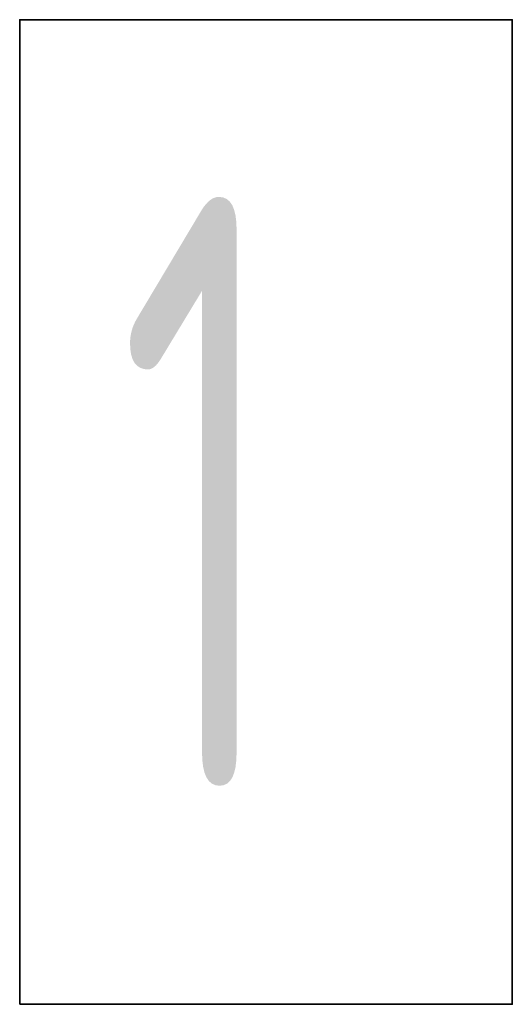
# Model space of a CAD drawing. Header units: metres. Extents: x -38 to 100, y -15 to 21.
# Tile 74 of 90: x 75.0935 to 75.1185, y 8.028 to 8.078. Entities that reach past the tile are written whole.
import ezdxf

# ---------------------------------------------------------------- set-up
doc = ezdxf.new("R2010")
doc.units = ezdxf.units.M
doc.layers.add('XR$4$Арм. стержнями нижней зоны', color=180, linetype='Continuous', lineweight=35)
doc.layers.add('XR$6$Арм. стержнями нижней зоны', color=180, linetype='Continuous', lineweight=35)
doc.styles.add('ISOCPEUR', font='txt')

msp = doc.modelspace()

# ---------------------------------------------------------------- linework, layer by layer
at = {"layer": 'XR$4$Арм. стержнями нижней зоны', "color": 7, "linetype": 'Continuous', "lineweight": 35, "transparency": 33554687}
msp.add_lwpolyline([(75.093493, 8.027951), (75.118493, 8.027951), (75.118493, 8.077951), (75.093493, 8.077951), (75.093493, 8.027951)], dxfattribs=at)
at = {"layer": 'XR$6$Арм. стержнями нижней зоны', "color": 7, "linetype": 'Continuous', "lineweight": 35, "transparency": 33554687}
msp.add_lwpolyline([(75.093493, 8.027951), (75.118493, 8.027951), (75.118493, 8.077951), (75.093493, 8.077951), (75.093493, 8.027951)], dxfattribs=at)

# ---------------------------------------------------------------- texts
at = {"layer": 'XR$4$Арм. стержнями нижней зоны', "color": 7, "linetype": 'Continuous', "lineweight": 25, "transparency": 33554687, "insert": (75.098493, 8.038951), "char_height": 0.03, "width": 0.02333333, "attachment_point": 7, "style": 'ISOCPEUR'}
msp.add_mtext('\\W0.56;1', dxfattribs=at)
at = {"layer": 'XR$6$Арм. стержнями нижней зоны', "color": 7, "linetype": 'Continuous', "lineweight": 25, "transparency": 33554687, "insert": (75.098493, 8.038951), "char_height": 0.03, "width": 0.02333333, "attachment_point": 7, "style": 'ISOCPEUR'}
msp.add_mtext('\\W0.56;1', dxfattribs=at)

doc.saveas('drawing.dxf')
